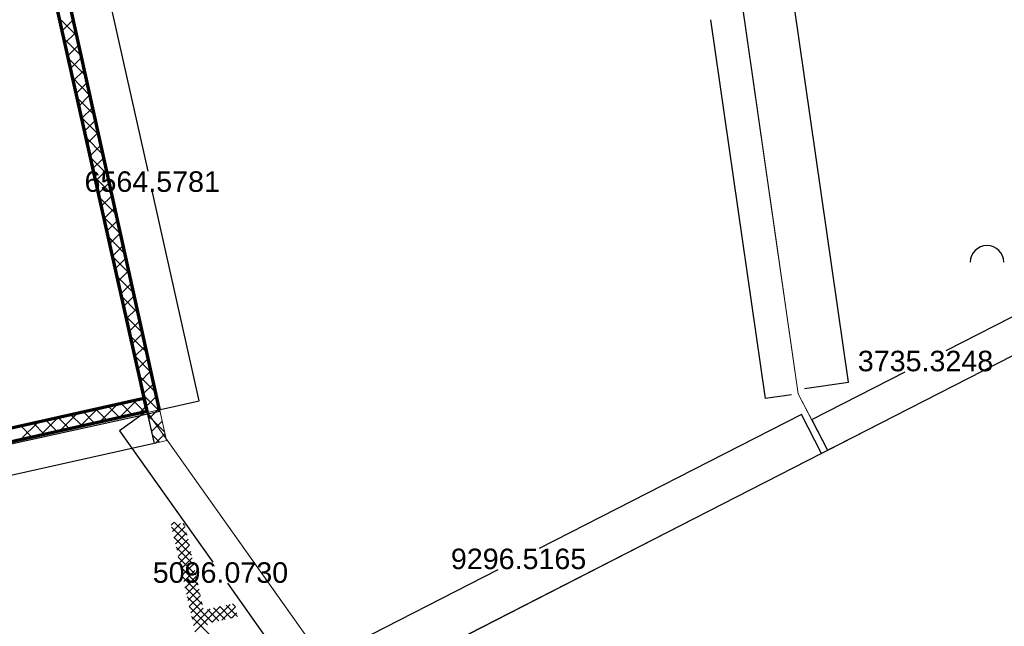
# Model space of a CAD drawing. Header units: millimetres. Extents: x 98667 to 994031, y -2704 to 533009.
# Tile 232 of 256: x 678817 to 693224, y 383785 to 392659. Entities that reach past the tile are written whole.
import ezdxf

# ---------------------------------------------------------------- set-up
doc = ezdxf.new("R2010")
doc.units = ezdxf.units.MM
for name, color, linetype, lineweight in [('0_F&B AREA', 3, 'Continuous', 0), ('A-WALL-FNSH', 1, 'Continuous', 15), ('A-WALL-FULL', 6, 'Continuous', 70), ('A-WALL-PATT', 5, 'Continuous', 15)]:
    doc.layers.add(name, color=color, linetype=linetype, lineweight=lineweight)
doc.layers.add('A-WALL-PATT-50', color=5, linetype='Continuous')
doc.layers.add('STAIRCASE-7$0$A-WALL-HATCH', color=253, linetype='Continuous')
doc.styles.get("Standard").update_dxf_attribs({"font": 'arial.ttf'})

msp = doc.modelspace()

# ---------------------------------------------------------------- linework, layer by layer
at = {"layer": '0_F&B AREA', "color": 251, "extrusion": (2.005866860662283e-08, 2.112062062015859e-07, 0.9999999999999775)}
for p, q in [((688569.0557869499, 398574.1233435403, 0.0001286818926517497), (690209.7613942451, 387187.0226095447, 0.002500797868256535)), ((690640.3609118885, 386357.8533879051, 0.002667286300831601), (693965.6065308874, 388059.4387377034, 0.00224120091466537)), ((690209.7613942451, 387187.0226095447, 0.002500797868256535), (690640.3609118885, 386357.8533879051, 0.002667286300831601))]:
    msp.add_line(p, q, dxfattribs=at)
at = {"layer": '0_F&B AREA', "color": 251, "extrusion": (-9.6411765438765e-08, -1.38798692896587e-08, 0.9999999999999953)}
for p, q in [((690209.7613943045, 387187.0226085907, 9.74057455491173e-06), (688570.385671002, 398574.3854339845, 9.740574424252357e-06)), ((679443.4308849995, 393364.3600953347, -0.0009425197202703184), (680875.9752831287, 386957.9959343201, -0.0008933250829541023)), ((690638.8948129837, 386357.1031113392, 3.959491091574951e-05), (690209.7613943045, 387187.0226085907, 9.74057455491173e-06)), ((680875.9752831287, 386957.9959343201, -0.0008933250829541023), (680687.747949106, 386914.5779753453, -0.0009120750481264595)), ((680687.747949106, 386914.5779753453, -0.0009120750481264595), (682532.3802881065, 384317.0952595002, -0.0007702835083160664)), ((684982.0237877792, 383462.5503657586, -0.0005459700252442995), (690638.8948129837, 386357.1031113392, 3.959491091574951e-05)), ((682532.3802881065, 384317.0952595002, -0.0007702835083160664), (683627.7817254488, 382774.6272791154, -0.0006860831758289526))]:
    msp.add_line(p, q, dxfattribs=at)
at = {"layer": '0_F&B AREA', "color": 251, "extrusion": (-8.979887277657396e-08, -2.581598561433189e-08, 0.9999999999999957)}
for p, q in [((680678.3471907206, 386927.8154845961, 8.301105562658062e-08), (672348.3375848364, 385065.13893993, -0.0007960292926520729)), ((683627.7817254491, 382774.6272786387, 0.0001577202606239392), (680678.3471907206, 386927.8154845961, 8.301105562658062e-08))]:
    msp.add_line(p, q, dxfattribs=at)
at = {"layer": 'A-WALL-FNSH', "color": 251, "linetype": 'ByBlock'}
msp.add_line((672336.6880385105, 385047.1679869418, 2.385080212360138e-06), (680862.9386180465, 386953.7529800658, -9.144265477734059e-05), dxfattribs=at)
at = {"layer": 'A-WALL-FULL', "color": 251}
for p, q in [((679205.13235454, 393515.6587556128), (680681.6141699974, 386913.2063799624, -8.039266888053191e-05)), ((680862.4542782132, 386953.6446750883, -7.33808349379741e-05), (679444.5622996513, 393364.2564669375, 7.576737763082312e-07)), ((676619.6568804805, 386225.205297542, -9.181442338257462e-05), (680634.5812002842, 387123.562344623)), ((680679.8152556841, 386928.1744714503, -9.14646101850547e-05), (680683.0667942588, 386913.5312062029, -9.147515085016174e-05)), ((680679.8152556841, 386928.1744714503, -9.14646101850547e-05), (680683.0667942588, 386913.5312062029, -9.147515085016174e-05))]:
    msp.add_line(p, q, dxfattribs=at)
at = {"layer": 'A-WALL-FULL', "color": 251, "linetype": 'ByBlock'}
for p, q in [((679205.1323545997, 393515.6587558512), (680681.6221879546, 386913.2081728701)), ((680862.1497650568, 386953.5765820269), (679444.5583751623, 393362.8328741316)), ((676620.7553448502, 386225.455605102, -8.2445217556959e-05), (680635.1793266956, 387120.851227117, -8.2445217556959e-05)), ((680635.1793266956, 387120.851227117, -8.2445217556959e-05), (680678.3477658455, 386927.8504751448, -8.2445217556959e-05)), ((680678.3477658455, 386927.8504751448, -8.2445217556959e-05), (672348.3375847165, 385065.1389389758, -8.2445217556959e-05))]:
    msp.add_line(p, q, dxfattribs=at)
at = {"layer": 'A-WALL-PATT', "color": 251}
for p, q in [((679207.0783229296, 393516.0939009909, -8.407022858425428e-05), (680620.8477446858, 387119.9325543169, -8.407022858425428e-05)), ((680962.6146819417, 386500.789240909, -8.407022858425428e-05), (679444.5622996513, 393364.2564669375, -8.407022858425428e-05)), ((680620.8477446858, 387119.9325543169, -8.407022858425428e-05), (676618.6163880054, 386235.0163784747, -8.407022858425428e-05)), ((672348.2943445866, 385065.3615997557, -8.407022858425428e-05), (680678.3471872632, 386927.815498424, -8.407022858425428e-05)), ((680678.3471872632, 386927.815498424, -8.407022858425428e-05), (680783.4739495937, 386461.3488047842, -8.407022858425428e-05)), ((680783.4739495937, 386461.3488047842, -8.407022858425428e-05), (680962.6146819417, 386500.789240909, -8.407022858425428e-05))]:
    msp.add_line(p, q, dxfattribs=at)
at = {"layer": 'A-WALL-PATT', "color": 251, "linetype": 'Continuous'}
for p, q in [((679653.2701978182, 392420.6396094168), (679390.8969743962, 392684.4634135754)), ((679433.3708707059, 392492.3034406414), (679600.6291358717, 392658.6420707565)), ((679473.9402788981, 392308.7597336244), (679641.2202990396, 392475.1199991)), ((679717.3051413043, 392131.1227646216), (679454.8780905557, 392395.0006937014)), ((679514.5096870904, 392125.2160266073), (679681.8114622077, 392291.5979274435)), ((679781.3400847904, 391841.6059198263), (679518.859206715, 392105.5379738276)), ((679555.0790952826, 391941.6723195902), (679722.4026253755, 392108.075855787)), ((679595.6485034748, 391758.1286125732), (679762.9937885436, 391924.5537841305)), ((679845.3750282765, 391552.0890750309), (679582.8403228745, 391816.0752539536)), ((679636.2179116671, 391574.5849055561), (679803.5849517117, 391741.031712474)), ((679909.4099717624, 391262.5722302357), (679646.821439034, 391526.6125340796)), ((679676.7873198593, 391391.041198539), (679844.1761148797, 391557.5096408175)), ((679717.3567280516, 391207.497491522), (679884.7672780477, 391373.9875691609)), ((679973.4449152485, 390973.0553854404), (679710.8025551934, 391237.1498142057)), ((679757.9261362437, 391023.9537845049), (679925.3584412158, 391190.4654975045)), ((679798.4955444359, 390840.4100774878), (679965.9496043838, 391006.9434258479)), ((680037.4798587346, 390683.5385406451), (679774.7836713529, 390947.6870943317)), ((679839.0649526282, 390656.8663704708), (680006.5407675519, 390823.4213541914)), ((680101.5148022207, 390394.0216958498), (679838.7647875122, 390658.2243744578)), ((679879.6343608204, 390473.3226634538), (680047.1319307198, 390639.8992825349)), ((679920.2037690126, 390289.7789564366), (680087.7230938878, 390456.3772108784)), ((680165.549745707, 390104.5048510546), (679902.7459036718, 390368.7616545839)), ((679960.7731772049, 390106.2352494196), (680128.3142570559, 390272.8551392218)), ((680229.584689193, 389814.9880062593), (679966.7270198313, 390079.29893471)), ((680001.3425853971, 389922.6915424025), (680168.905420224, 390089.3330675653)), ((680041.9119935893, 389739.1478353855), (680209.4965833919, 389905.8109959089)), ((680293.6196326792, 389525.4711614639), (680030.7081359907, 389789.836214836)), ((680082.4814017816, 389555.6041283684), (680250.08774656, 389722.2889242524)), ((680357.6545761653, 389235.9543166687), (680094.6892521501, 389500.3734949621)), ((680123.0508099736, 389372.0604213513), (680290.6789097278, 389538.7668525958)), ((680163.6202181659, 389188.5167143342), (680331.270072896, 389355.2447809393)), ((680421.6895196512, 388946.4374718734), (680158.6703683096, 389210.9107750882)), ((680204.1896263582, 389004.9730073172), (680371.861236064, 389171.7227092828)), ((680244.7590345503, 388821.4293003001), (680412.452399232, 388988.2006376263)), ((680485.7244631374, 388656.9206270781), (680222.6514844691, 388921.4480552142)), ((680285.3284427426, 388637.885593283), (680453.0435624, 388804.6785659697)), ((680549.7594066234, 388367.4037822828), (680286.6326006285, 388631.9853353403)), ((680325.8978509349, 388454.341886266), (680493.6347255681, 388621.1564943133)), ((680366.467259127, 388270.7981792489), (680534.2258887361, 388437.6344226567)), ((680613.7943501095, 388077.8869374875), (680350.613716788, 388342.5226154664)), ((680407.0366673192, 388087.2544722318), (680574.8170519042, 388254.1123510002)), ((680677.8292935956, 387788.3700926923), (680414.5948329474, 388053.0598955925)), ((680447.6060755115, 387903.7107652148), (680615.4082150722, 388070.5902793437)), ((680488.1754837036, 387720.1670581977), (680655.9993782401, 387887.0682076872)), ((680741.8642370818, 387498.853247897), (680478.575949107, 387763.5971757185)), ((680528.7448918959, 387536.6233511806), (680696.5905414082, 387703.5461360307)), ((680805.8991805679, 387209.3364031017), (680542.5570652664, 387474.1344558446)), ((680569.3143000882, 387353.0796441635), (680737.1817045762, 387520.0240643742)), ((680609.8837082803, 387169.5359371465), (680777.7728677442, 387336.5019927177)), ((680566.8991521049, 386902.89766999), (680818.3640309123, 387152.9799210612)), ((680869.934124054, 386919.8195583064), (680606.5381814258, 387184.6717359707)), ((679695.640351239, 386708.0994638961), (679963.633020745, 386974.6186310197)), ((680095.9252875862, 386797.5961639), (679927.763492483, 386966.6876737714)), ((679986.0599515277, 386773.0321992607), (680253.122559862, 387038.6264189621)), ((680279.0884353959, 386838.5482352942), (680111.2964773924, 387007.2678633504)), ((680276.4795518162, 386837.9649346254), (680542.6120989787, 387102.6342069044)), ((680462.2515832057, 386879.5003066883), (680294.829462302, 387047.8480529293)), ((680645.4147310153, 386920.4523780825), (680478.3624472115, 387088.4282425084)), ((680703.74862803, 386815.1046546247), (680858.9551940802, 386969.4578494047)), ((679114.8011506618, 386578.2339931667), (679384.6539425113, 386846.6030551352)), ((679546.4358441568, 386674.7399497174), (679377.1645377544, 386844.9471050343)), ((679405.2207509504, 386643.1667285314), (679674.1434816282, 386910.6108430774)), ((679729.5989919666, 386715.6920211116), (679560.697522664, 386885.5272946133)), ((679912.7621397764, 386756.6440925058), (679744.2305075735, 386926.1074841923)), ((680933.9690675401, 386630.3027135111), (680690.1425620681, 386875.4772606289)), ((678824.3815503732, 386513.301257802), (679095.1644033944, 386782.5952671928)), ((678996.9464007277, 386551.8837355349), (678826.565583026, 386723.2065362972)), ((679180.1095485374, 386592.835806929), (679010.0985679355, 386763.7867258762)), ((679363.2726963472, 386633.7878783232), (679193.631552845, 386804.3669154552)), ((680744.9678924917, 386632.2072307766), (680899.5463572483, 386785.9357777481)), ((680861.1060959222, 386478.4406502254), (680755.7458672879, 386584.383383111)), ((680802.5060815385, 386465.5390052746), (680940.1375204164, 386602.4137060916))]:
    msp.add_line(p, q, dxfattribs=at)
at = {"layer": 'A-WALL-PATT-50', "color": 251, "linetype": 'Continuous'}
for p, q in [((681033.1538622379, 385264.312297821), (681075.8946859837, 385306.8181202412)), ((681053.5446975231, 385172.6459918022), (681169.4129536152, 385287.8771703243)), ((681073.9355328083, 385080.9796857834), (681239.1911828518, 385245.3267118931)), ((681267.5404368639, 385117.0059412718), (681080.1146905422, 385305.4679069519)), ((681235.5701862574, 385261.7168815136), (681210.9829334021, 385286.4400696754)), ((681299.5106879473, 384972.2950006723), (681040.0846077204, 385233.155367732)), ((681094.3263678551, 384989.313380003), (681259.467675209, 385153.5466921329)), ((681331.4809384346, 384827.5840604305), (681072.3384639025, 385088.1592538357)), ((681114.7172029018, 384897.6470739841), (681279.7441675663, 385061.7666716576)), ((681135.108038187, 384805.9807679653), (681300.0206599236, 384969.9866514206)), ((681363.451189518, 384682.8731199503), (681104.5923202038, 384943.1631402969)), ((681155.4988734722, 384714.3144619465), (681320.2971522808, 384878.206631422)), ((681395.4214403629, 384538.1621795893), (681136.8461763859, 384798.1670265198)), ((681175.889708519, 384622.6481561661), (681340.5736443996, 384786.4266114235)), ((681196.2805438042, 384530.9818499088), (681360.8501365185, 384694.6465909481)), ((681427.3916910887, 384393.451239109), (681169.100032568, 384653.1709126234)), ((681216.6713788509, 384439.3155441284), (681381.1266288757, 384602.8665709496)), ((681459.3619422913, 384248.7402985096), (681201.3538889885, 384508.1747988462)), ((681237.0622138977, 384347.649238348), (681401.403121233, 384511.086550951)), ((681257.4530491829, 384255.9829320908), (681421.6796135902, 384419.3065304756)), ((681491.3321927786, 384104.0293582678), (681233.6077450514, 384363.1786850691)), ((681277.8438844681, 384164.3166258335), (681441.9561059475, 384327.5265102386)), ((681298.2347192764, 384072.6503200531), (681462.2325980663, 384235.7464902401)), ((681639.2624585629, 383842.7172957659), (681265.8616014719, 384218.1825711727)), ((681318.6255545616, 383980.9840142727), (681482.5090904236, 384143.9664702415)), ((681627.0819501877, 383839.9643204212), (681894.3386220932, 384105.7515366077)), ((682004.3466223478, 383925.8704377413), (681837.8628635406, 384093.2746340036)), ((681972.3763753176, 384070.5813744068), (681929.6428824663, 384113.5511276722)), ((681564.9722561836, 383804.8542898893), (681298.1154577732, 384073.1864573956)), ((681339.0163898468, 383889.3177080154), (681502.7855825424, 384052.1864497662)), ((681359.4072248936, 383797.651402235), (681604.9167354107, 384041.8110294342)), ((681379.7980601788, 383705.9850964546), (681749.6276786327, 384073.7812829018)), ((681730.6631566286, 383863.3752071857), (681562.5228061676, 384032.4451539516)), ((681822.0638549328, 383884.033118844), (681654.3028254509, 384052.7216473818)), ((681913.4645528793, 383904.6910301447), (681746.0828442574, 384072.9981406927)), ((681772.7513520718, 383872.8877625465), (681972.2253475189, 384071.2649912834)), ((681918.420753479, 383905.8112051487), (681992.5018379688, 383979.4849698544)), ((681597.895698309, 383659.1848883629), (681330.3693138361, 383928.1903436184))]:
    msp.add_line(p, q, dxfattribs=at)
at = {"layer": 'STAIRCASE-7$0$A-WALL-HATCH', "color": 251}
for p, q in [((680009.4955756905, 393490.7549048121), (680691.4571878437, 390441.0103824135)), ((680866.5267607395, 386933.7871790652, -0.0008428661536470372), (679444.4871387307, 393364.5962868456, -0.0008428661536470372)), ((690941.6551187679, 387358.539239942), (690147.7146604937, 392871.7783515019)), ((689728.922721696, 387117.9807766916), (688931.3207894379, 392658.2498338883)), ((681441.9614134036, 387084.742067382), (680759.9998012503, 390134.4865897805)), ((693732.9455629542, 388513.7106944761), (692370.1880208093, 387816.3642318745)), ((693965.6065308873, 388059.438737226, -0.0008428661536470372), (690548.3190938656, 386310.7539568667, -0.0008428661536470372)), ((690408.0204216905, 386812.2893381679), (691770.7779638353, 387509.6358007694)), ((690299.5104426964, 387265.884586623), (690941.8589373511, 387358.3867342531)), ((690110.7199853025, 387172.7641639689), (689728.7702076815, 387117.7769643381)), ((680876.0362768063, 386958.0095732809), (681442.1763554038, 387084.6056857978)), ((672336.6880385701, 385047.1679867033, -0.0008428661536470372), (680866.5267607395, 386933.7871790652, -0.0008428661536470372)), ((680677.796583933, 386930.0511308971), (680278.0598799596, 386646.2806322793)), ((680683.080326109, 386913.4701886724), (680784.19690697, 386457.5174553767)), ((690256.592382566, 386881.9807692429), (686416.9454120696, 384921.9516095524)), ((690548.3464423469, 386310.8379325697), (690256.6708637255, 386882.2229276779)), ((690640.3324407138, 386357.9090264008), (690407.7781858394, 386812.3675800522)), ((680278.3108518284, 386646.2380515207), (681644.3014811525, 384722.0190277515)), ((680783.9822047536, 386457.6542141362), (677308.4507787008, 385686.8860427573)), ((690548.3190938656, 386310.7539568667, -0.0008428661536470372), (683627.782100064, 382774.6274691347, -0.0008428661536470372)), ((681976.8261751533, 382655.398657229), (685816.4731456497, 384615.4278169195)), ((683228.0366382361, 382491.0715728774), (681862.0460089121, 384415.2905966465))]:
    msp.add_line(p, q, dxfattribs=at)
at = {"layer": 'STAIRCASE-7$0$A-WALL-HATCH', "color": 251, "linetype": 'Continuous'}
msp.add_arc((692971.016493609, 389109.7435723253), 245.0750341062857, 2.597921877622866e-11, 179.9999999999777, dxfattribs=at)
at = {"layer": 'STAIRCASE-7$0$A-WALL-HATCH', "color": 251}
for points in [[(690941.6848124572, 387358.5435160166), (690941.6254250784, 387358.5349638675), (690941.680775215, 387358.361077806)], [(689728.95241556, 387117.9850515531), (689728.8930278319, 387117.97650183), (689728.9483708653, 387117.8026135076)], [(681441.990690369, 387084.7486140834), (681441.9321364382, 387084.7355206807), (681442.0006936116, 387084.5664055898)], [(690256.5787427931, 386882.0074892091), (690256.606022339, 386881.9540492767), (690256.7527023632, 386882.0626078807)], [(690408.0067555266, 386812.3160446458), (690408.0340878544, 386812.26263169), (690407.8601828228, 386812.2073411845)], [(680278.3353145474, 386646.2554174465), (680278.2863891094, 386646.2206855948), (680278.2066562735, 386646.3848278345)], [(680783.9757094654, 386457.6835025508), (680783.9887000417, 386457.6249257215), (680784.1579352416, 386457.6931858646)]]:
    msp.add_solid(points, dxfattribs=at)

# ---------------------------------------------------------------- texts
for s, p in [('6564.5781', (679765.7694222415, 390140.3064669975)), ('3735.3248', (691080.3397453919, 387515.6603164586)), ('9296.5165', (685125.849797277, 384621.2476941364)), ('5096.0730', (680763.951371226, 384421.3151123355))]:
    msp.add_text(s, height=300, dxfattribs=at).set_placement(p)

doc.saveas('drawing.dxf')
